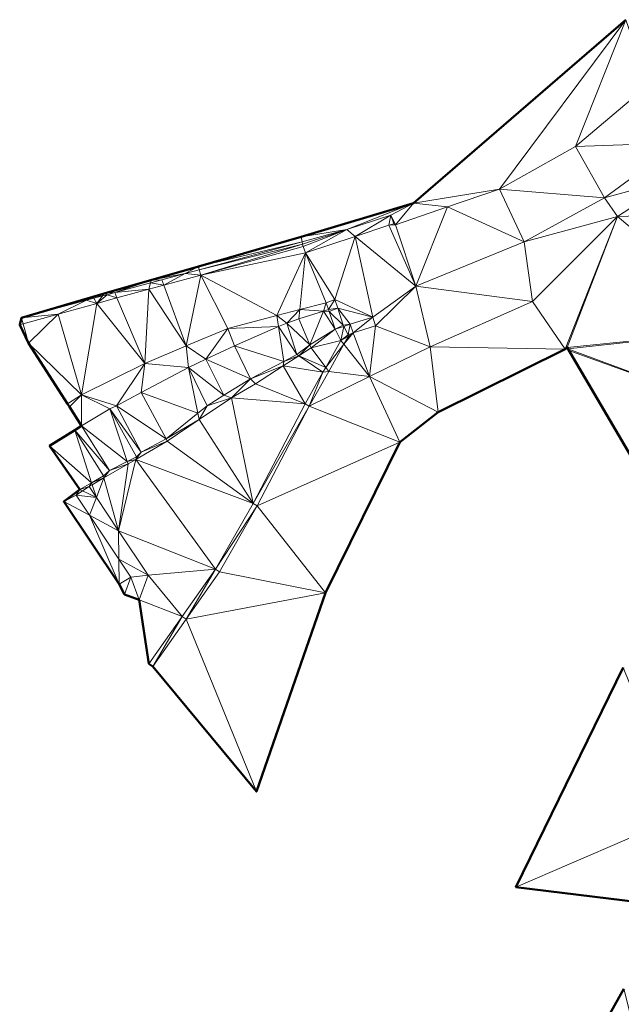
# Model space of a CAD drawing. Header units: metres. Extents: x 3490451 to 6981510, y 5754235 to 11509207.
# Tile 8 of 77: x 3490591 to 3490624, y 5754331 to 5754385. Entities that reach past the tile are written whole.
import ezdxf

# ---------------------------------------------------------------- set-up
doc = ezdxf.new("R2010")
doc.units = ezdxf.units.M
doc.layers.add('Kartierung-05$0$$VERB', color=7, linetype='Continuous', lineweight=18, true_color=0x82563a)

msp = doc.modelspace()

# ---------------------------------------------------------------- linework, layer by layer
at = {"layer": 'Kartierung-05$0$$VERB', "color": 1, "lineweight": 50, "ltscale": 0.02}
for points in [[(3490624.486, 5754384.813), (3490612.877, 5754374.781), (3490606.733, 5754372.948), (3490601.125, 5754371.335), (3490595.981, 5754369.843), (3490591.46, 5754368.522), (3490591.364, 5754368.135), (3490591.845, 5754367.135), (3490593.978, 5754363.818), (3490594.08, 5754363.659), (3490594.733, 5754362.614), (3490594.368, 5754362.385), (3490592.997, 5754361.524), (3490594.649, 5754359.135), (3490593.769, 5754358.488), (3490596.799, 5754353.966), (3490597.095, 5754353.397), (3490597.893, 5754353.106), (3490598.425, 5754349.623), (3490598.629, 5754349.479), (3490604.299, 5754342.633), (3490608.064, 5754353.497), (3490612.133, 5754361.737), (3490614.22, 5754363.359), (3490621.17, 5754366.804), (3490621.27, 5754366.904), (3490626.73, 5754357.596)], [(3490624.338, 5754349.421), (3490618.473, 5754337.417), (3490626.067, 5754336.485)], [(3490624.376, 5754331.866), (3490623.093, 5754329.582)]]:
    msp.add_lwpolyline(points, dxfattribs=at)
at = {"layer": 'Kartierung-05$0$$VERB'}
for points in [[(3490624.486, 5754384.813, 152.231), (3490612.877, 5754374.781, 153.649), (3490617.569, 5754375.551, 152.626)], [(3490624.486, 5754384.813, 152.231), (3490617.569, 5754375.551, 152.626), (3490621.733, 5754377.884, 151.844)], [(3490624.486, 5754384.813, 152.231), (3490621.733, 5754377.884, 151.844), (3490625.718, 5754381.251, 151.108)], [(3490627.413, 5754378.078, 151.189), (3490621.733, 5754377.884, 151.844), (3490625.718, 5754381.251, 151.108)], [(3490627.413, 5754378.078, 151.189), (3490621.733, 5754377.884, 151.844), (3490623.319, 5754375.072, 151.906)], [(3490627.413, 5754378.078, 151.189), (3490627.241, 5754376.145, 151.324), (3490623.319, 5754375.072, 151.906)], [(3490617.569, 5754375.551, 152.626), (3490621.733, 5754377.884, 151.844), (3490623.319, 5754375.072, 151.906)], [(3490627.241, 5754376.145, 151.324), (3490624.027, 5754374.059, 151.809), (3490623.319, 5754375.072, 151.906)], [(3490629.334, 5754374.225, 150.822), (3490627.241, 5754376.145, 151.324), (3490624.027, 5754374.059, 151.809)], [(3490614.729, 5754374.582, 153.188), (3490612.877, 5754374.781, 153.649), (3490617.569, 5754375.551, 152.626)], [(3490614.729, 5754374.582, 153.188), (3490617.569, 5754375.551, 152.626), (3490618.928, 5754372.671, 152.619)], [(3490617.569, 5754375.551, 152.626), (3490623.319, 5754375.072, 151.906), (3490618.928, 5754372.671, 152.619)], [(3490609.23, 5754373.343, 154.273), (3490606.733, 5754372.948, 154.896), (3490612.877, 5754374.781, 153.649)], [(3490609.23, 5754373.343, 154.273), (3490611.64, 5754374.139, 153.649), (3490612.877, 5754374.781, 153.649)], [(3490611.64, 5754374.139, 153.649), (3490612.877, 5754374.781, 153.649), (3490611.89, 5754373.613, 153.749)], [(3490614.729, 5754374.582, 153.188), (3490612.877, 5754374.781, 153.649), (3490611.89, 5754373.613, 153.749)], [(3490624.027, 5754374.059, 151.809), (3490623.319, 5754375.072, 151.906), (3490618.928, 5754372.671, 152.619)], [(3490609.689, 5754372.968, 154.155), (3490609.23, 5754373.343, 154.273), (3490611.64, 5754374.139, 153.649)], [(3490609.689, 5754372.968, 154.155), (3490611.533, 5754373.577, 153.804), (3490611.64, 5754374.139, 153.649)], [(3490611.533, 5754373.577, 153.804), (3490611.64, 5754374.139, 153.649), (3490611.797, 5754373.664, 153.754)], [(3490611.64, 5754374.139, 153.649), (3490611.797, 5754373.664, 153.754), (3490611.89, 5754373.613, 153.749)], [(3490614.729, 5754374.582, 153.188), (3490611.89, 5754373.613, 153.749), (3490613.015, 5754370.252, 153.693)], [(3490614.729, 5754374.582, 153.188), (3490618.928, 5754372.671, 152.619), (3490613.015, 5754370.252, 153.693)], [(3490631.345, 5754367.928, 148.57), (3490629.334, 5754374.225, 150.822), (3490624.027, 5754374.059, 151.809)], [(3490611.533, 5754373.577, 153.804), (3490611.797, 5754373.664, 153.754), (3490611.89, 5754373.613, 153.749)], [(3490611.533, 5754373.577, 153.804), (3490611.89, 5754373.613, 153.749), (3490613.015, 5754370.252, 153.693)], [(3490624.027, 5754374.059, 151.809), (3490619.384, 5754369.423, 152.574), (3490618.928, 5754372.671, 152.619)], [(3490624.027, 5754374.059, 151.809), (3490621.17, 5754366.804, 150.994), (3490619.384, 5754369.423, 152.574)], [(3490624.027, 5754374.059, 151.809), (3490621.17, 5754366.804, 150.994), (3490621.27, 5754366.904, 150.989)], [(3490631.345, 5754367.928, 148.57), (3490624.027, 5754374.059, 151.809), (3490621.27, 5754366.904, 150.989)], [(3490609.23, 5754373.343, 154.273), (3490606.793, 5754372.667, 154.896), (3490606.733, 5754372.948, 154.896)], [(3490609.23, 5754373.343, 154.273), (3490606.82, 5754372.548, 154.896), (3490606.793, 5754372.667, 154.896)], [(3490609.23, 5754373.343, 154.273), (3490606.82, 5754372.548, 154.896), (3490606.86, 5754372.427, 154.72)], [(3490609.23, 5754373.343, 154.273), (3490606.86, 5754372.427, 154.72), (3490606.977, 5754372.073, 154.671)], [(3490609.689, 5754372.968, 154.155), (3490609.23, 5754373.343, 154.273), (3490606.977, 5754372.073, 154.671)], [(3490609.689, 5754372.968, 154.155), (3490611.533, 5754373.577, 153.804), (3490613.015, 5754370.252, 153.693)], [(3490606.793, 5754372.667, 154.896), (3490606.733, 5754372.948, 154.896), (3490601.125, 5754371.335, 155.87)], [(3490601.177, 5754371.149, 155.792), (3490606.793, 5754372.667, 154.896), (3490601.125, 5754371.335, 155.87)], [(3490601.177, 5754371.149, 155.792), (3490606.82, 5754372.548, 154.896), (3490606.793, 5754372.667, 154.896)], [(3490601.177, 5754371.149, 155.792), (3490606.82, 5754372.548, 154.896), (3490601.26, 5754370.853, 155.581)], [(3490606.82, 5754372.548, 154.896), (3490601.26, 5754370.853, 155.581), (3490606.86, 5754372.427, 154.72)], [(3490609.689, 5754372.968, 154.155), (3490606.977, 5754372.073, 154.671), (3490608.581, 5754369.516, 154.429)], [(3490609.689, 5754372.968, 154.155), (3490608.581, 5754369.516, 154.429), (3490610.651, 5754368.562, 154.1)], [(3490609.689, 5754372.968, 154.155), (3490610.651, 5754368.562, 154.1), (3490613.015, 5754370.252, 153.693)], [(3490619.384, 5754369.423, 152.574), (3490618.928, 5754372.671, 152.619), (3490613.015, 5754370.252, 153.693)], [(3490601.26, 5754370.853, 155.581), (3490606.86, 5754372.427, 154.72), (3490606.977, 5754372.073, 154.671)], [(3490605.416, 5754368.641, 154.963), (3490601.26, 5754370.853, 155.581), (3490606.977, 5754372.073, 154.671)], [(3490606.667, 5754368.969, 154.755), (3490605.416, 5754368.641, 154.963), (3490606.977, 5754372.073, 154.671)], [(3490606.667, 5754368.969, 154.755), (3490606.977, 5754372.073, 154.671), (3490608.102, 5754369.345, 154.517)], [(3490606.977, 5754372.073, 154.671), (3490608.581, 5754369.516, 154.429), (3490608.102, 5754369.345, 154.517)], [(3490600.397, 5754370.938, 155.916), (3490598.553, 5754370.589, 156.21), (3490601.125, 5754371.335, 155.87)], [(3490600.397, 5754370.938, 155.916), (3490598.553, 5754370.589, 156.21), (3490599.126, 5754370.594, 156.119)], [(3490600.397, 5754370.938, 155.916), (3490599.234, 5754370.304, 155.847), (3490599.126, 5754370.594, 156.119)], [(3490600.397, 5754370.938, 155.916), (3490599.234, 5754370.304, 155.847), (3490601.26, 5754370.853, 155.581)], [(3490601.177, 5754371.149, 155.792), (3490600.397, 5754370.938, 155.916), (3490601.125, 5754371.335, 155.87)], [(3490601.177, 5754371.149, 155.792), (3490600.397, 5754370.938, 155.916), (3490601.26, 5754370.853, 155.581)], [(3490596.555, 5754369.899, 156.529), (3490598.553, 5754370.589, 156.21), (3490595.981, 5754369.843, 156.55)], [(3490598.51, 5754370.428, 156.217), (3490596.555, 5754369.899, 156.529), (3490598.553, 5754370.589, 156.21)], [(3490598.51, 5754370.428, 156.217), (3490596.555, 5754369.899, 156.529), (3490598.417, 5754370.082, 155.954)], [(3490598.51, 5754370.428, 156.217), (3490599.234, 5754370.304, 155.847), (3490598.417, 5754370.082, 155.954)], [(3490598.51, 5754370.428, 156.217), (3490599.234, 5754370.304, 155.847), (3490599.126, 5754370.594, 156.119)], [(3490598.51, 5754370.428, 156.217), (3490598.553, 5754370.589, 156.21), (3490599.126, 5754370.594, 156.119)], [(3490599.234, 5754370.304, 155.847), (3490600.463, 5754366.987, 155.774), (3490601.26, 5754370.853, 155.581)], [(3490600.463, 5754366.987, 155.774), (3490601.26, 5754370.853, 155.581), (3490602.731, 5754367.937, 155.409)], [(3490605.416, 5754368.641, 154.963), (3490601.26, 5754370.853, 155.581), (3490602.731, 5754367.937, 155.409)], [(3490595.886, 5754369.718, 156.636), (3490595.399, 5754369.673, 156.652), (3490595.981, 5754369.843, 156.55)], [(3490596.144, 5754369.788, 156.595), (3490595.886, 5754369.718, 156.636), (3490595.981, 5754369.843, 156.55)], [(3490596.144, 5754369.788, 156.595), (3490596.555, 5754369.899, 156.529), (3490595.981, 5754369.843, 156.55)], [(3490596.144, 5754369.788, 156.595), (3490596.678, 5754369.61, 156.183), (3490596.555, 5754369.899, 156.529)], [(3490596.678, 5754369.61, 156.183), (3490596.555, 5754369.899, 156.529), (3490598.417, 5754370.082, 155.954)], [(3490596.678, 5754369.61, 156.183), (3490598.417, 5754370.082, 155.954), (3490598.195, 5754366.036, 156.139)], [(3490598.417, 5754370.082, 155.954), (3490600.463, 5754366.987, 155.774), (3490598.195, 5754366.036, 156.139)], [(3490599.234, 5754370.304, 155.847), (3490598.417, 5754370.082, 155.954), (3490600.463, 5754366.987, 155.774)], [(3490610.651, 5754368.562, 154.1), (3490610.799, 5754368.085, 153.963), (3490613.015, 5754370.252, 153.693)], [(3490610.799, 5754368.085, 153.963), (3490613.782, 5754366.943, 153.305), (3490613.015, 5754370.252, 153.693)], [(3490613.782, 5754366.943, 153.305), (3490619.384, 5754369.423, 152.574), (3490613.015, 5754370.252, 153.693)], [(3490595.011, 5754369.482, 156.776), (3490595.399, 5754369.673, 156.652), (3490591.46, 5754368.522, 157.342)], [(3490595.011, 5754369.482, 156.776), (3490593.47, 5754368.723, 156.532), (3490591.46, 5754368.522, 157.342)], [(3490595.011, 5754369.482, 156.776), (3490593.47, 5754368.723, 156.532), (3490595.575, 5754369.311, 156.328)], [(3490593.47, 5754368.723, 156.532), (3490595.575, 5754369.311, 156.328), (3490594.747, 5754364.313, 156.499)], [(3490595.575, 5754369.311, 156.328), (3490598.195, 5754366.036, 156.139), (3490594.747, 5754364.313, 156.499)], [(3490595.011, 5754369.482, 156.776), (3490595.399, 5754369.673, 156.652), (3490595.418, 5754369.592, 156.711)], [(3490595.011, 5754369.482, 156.776), (3490595.418, 5754369.592, 156.711), (3490595.575, 5754369.311, 156.328)], [(3490595.886, 5754369.718, 156.636), (3490595.399, 5754369.673, 156.652), (3490595.418, 5754369.592, 156.711)], [(3490595.886, 5754369.718, 156.636), (3490595.418, 5754369.592, 156.711), (3490595.575, 5754369.311, 156.328)], [(3490596.144, 5754369.788, 156.595), (3490596.678, 5754369.61, 156.183), (3490595.575, 5754369.311, 156.328)], [(3490596.144, 5754369.788, 156.595), (3490595.886, 5754369.718, 156.636), (3490595.575, 5754369.311, 156.328)], [(3490596.678, 5754369.61, 156.183), (3490595.575, 5754369.311, 156.328), (3490598.195, 5754366.036, 156.139)], [(3490607.969, 5754368.892, 154.594), (3490606.667, 5754368.969, 154.755), (3490608.102, 5754369.345, 154.517)], [(3490607.969, 5754368.892, 154.594), (3490608.234, 5754368.976, 154.579), (3490608.102, 5754369.345, 154.517)], [(3490608.234, 5754368.976, 154.579), (3490608.581, 5754369.516, 154.429), (3490608.102, 5754369.345, 154.517)], [(3490608.749, 5754369.045, 154.579), (3490608.234, 5754368.976, 154.579), (3490608.581, 5754369.516, 154.429)], [(3490608.749, 5754369.045, 154.579), (3490608.581, 5754369.516, 154.429), (3490610.651, 5754368.562, 154.1)], [(3490621.17, 5754366.804, 150.994), (3490613.782, 5754366.943, 153.305), (3490619.384, 5754369.423, 152.574)], [(3490606.667, 5754368.969, 154.755), (3490605.416, 5754368.641, 154.963), (3490605.959, 5754368.236, 154.937)], [(3490606.667, 5754368.969, 154.755), (3490605.959, 5754368.236, 154.937), (3490606.616, 5754368.461, 154.672)], [(3490607.969, 5754368.892, 154.594), (3490606.667, 5754368.969, 154.755), (3490606.616, 5754368.461, 154.672)], [(3490607.969, 5754368.892, 154.594), (3490607.209, 5754367.05, 154.633), (3490606.616, 5754368.461, 154.672)], [(3490607.969, 5754368.892, 154.594), (3490607.209, 5754367.05, 154.633), (3490608.593, 5754367.894, 154.478)], [(3490607.969, 5754368.892, 154.594), (3490608.27, 5754368.874, 154.579), (3490608.234, 5754368.976, 154.579)], [(3490607.969, 5754368.892, 154.594), (3490608.27, 5754368.874, 154.579), (3490608.593, 5754367.894, 154.478)], [(3490608.749, 5754369.045, 154.579), (3490608.27, 5754368.874, 154.579), (3490608.234, 5754368.976, 154.579)], [(3490608.749, 5754369.045, 154.579), (3490608.27, 5754368.874, 154.579), (3490609.038, 5754368.123, 154.449)], [(3490608.27, 5754368.874, 154.579), (3490608.593, 5754367.894, 154.478), (3490609.038, 5754368.123, 154.449)], [(3490608.749, 5754369.045, 154.579), (3490609.038, 5754368.123, 154.449), (3490609.415, 5754368.178, 154.198)], [(3490608.749, 5754369.045, 154.579), (3490609.415, 5754368.178, 154.198), (3490610.651, 5754368.562, 154.1)], [(3490591.553, 5754368.188, 156.719), (3490591.46, 5754368.522, 157.342), (3490591.364, 5754368.135, 156.737)], [(3490591.553, 5754368.188, 156.719), (3490593.47, 5754368.723, 156.532), (3490591.46, 5754368.522, 157.342)], [(3490591.553, 5754368.188, 156.719), (3490593.47, 5754368.723, 156.532), (3490591.845, 5754367.135, 156.636)], [(3490593.47, 5754368.723, 156.532), (3490594.747, 5754364.313, 156.499), (3490591.845, 5754367.135, 156.636)], [(3490605.505, 5754368.041, 154.991), (3490605.416, 5754368.641, 154.963), (3490602.731, 5754367.937, 155.409)], [(3490605.505, 5754368.041, 154.991), (3490605.416, 5754368.641, 154.963), (3490605.959, 5754368.236, 154.937)], [(3490605.505, 5754368.041, 154.991), (3490606.503, 5754366.514, 154.86), (3490605.959, 5754368.236, 154.937)], [(3490607.209, 5754367.05, 154.633), (3490605.959, 5754368.236, 154.937), (3490606.616, 5754368.461, 154.672)], [(3490607.209, 5754367.05, 154.633), (3490606.503, 5754366.514, 154.86), (3490605.959, 5754368.236, 154.937)], [(3490609.583, 5754367.707, 154.326), (3490609.415, 5754368.178, 154.198), (3490610.651, 5754368.562, 154.1)], [(3490609.583, 5754367.707, 154.326), (3490610.651, 5754368.562, 154.1), (3490610.799, 5754368.085, 153.963)], [(3490591.553, 5754368.188, 156.719), (3490591.364, 5754368.135, 156.737), (3490591.845, 5754367.135, 156.636)], [(3490600.463, 5754366.987, 155.774), (3490601.527, 5754366.261, 155.85), (3490602.731, 5754367.937, 155.409)], [(3490601.527, 5754366.261, 155.85), (3490603.091, 5754367.001, 155.279), (3490602.731, 5754367.937, 155.409)], [(3490605.505, 5754368.041, 154.991), (3490603.091, 5754367.001, 155.279), (3490602.731, 5754367.937, 155.409)], [(3490605.505, 5754368.041, 154.991), (3490605.787, 5754366.14, 154.988), (3490603.091, 5754367.001, 155.279)], [(3490605.505, 5754368.041, 154.991), (3490605.787, 5754366.14, 154.988), (3490606.503, 5754366.514, 154.86)], [(3490607.295, 5754366.885, 154.789), (3490607.209, 5754367.05, 154.633), (3490608.593, 5754367.894, 154.478)], [(3490607.295, 5754366.885, 154.789), (3490608.905, 5754367.288, 154.582), (3490608.593, 5754367.894, 154.478)], [(3490608.593, 5754367.894, 154.478), (3490609.038, 5754368.123, 154.449), (3490609.079, 5754368.042, 154.44)], [(3490608.905, 5754367.288, 154.582), (3490608.593, 5754367.894, 154.478), (3490609.079, 5754368.042, 154.44)], [(3490609.309, 5754367.595, 154.326), (3490608.905, 5754367.288, 154.582), (3490609.079, 5754368.042, 154.44)], [(3490609.038, 5754368.123, 154.449), (3490609.079, 5754368.042, 154.44), (3490609.415, 5754368.178, 154.198)], [(3490609.074, 5754367.078, 154.337), (3490610.483, 5754365.319, 153.868), (3490609.583, 5754367.707, 154.326)], [(3490609.074, 5754367.078, 154.337), (3490609.583, 5754367.707, 154.326), (3490609.35, 5754367.517, 154.326)], [(3490609.309, 5754367.595, 154.326), (3490609.079, 5754368.042, 154.44), (3490609.415, 5754368.178, 154.198)], [(3490609.583, 5754367.707, 154.326), (3490609.309, 5754367.595, 154.326), (3490609.415, 5754368.178, 154.198)], [(3490609.583, 5754367.707, 154.326), (3490609.309, 5754367.595, 154.326), (3490609.35, 5754367.517, 154.326)], [(3490610.483, 5754365.319, 153.868), (3490609.583, 5754367.707, 154.326), (3490610.799, 5754368.085, 153.963)], [(3490610.483, 5754365.319, 153.868), (3490610.799, 5754368.085, 153.963), (3490613.782, 5754366.943, 153.305)], [(3490631.345, 5754367.928, 148.57), (3490621.27, 5754366.904, 150.989), (3490621.319, 5754366.82, 150.958)], [(3490631.345, 5754367.928, 148.57), (3490629.235, 5754363.899, 148.186), (3490621.319, 5754366.82, 150.958)], [(3490608.083, 5754365.816, 154.844), (3490607.295, 5754366.885, 154.789), (3490608.905, 5754367.288, 154.582)], [(3490609.074, 5754367.078, 154.337), (3490608.083, 5754365.816, 154.844), (3490608.905, 5754367.288, 154.582)], [(3490609.309, 5754367.595, 154.326), (3490608.905, 5754367.288, 154.582), (3490609.307, 5754367.495, 154.326)], [(3490609.074, 5754367.078, 154.337), (3490608.905, 5754367.288, 154.582), (3490609.307, 5754367.495, 154.326)], [(3490609.074, 5754367.078, 154.337), (3490609.35, 5754367.517, 154.326), (3490609.307, 5754367.495, 154.326)], [(3490609.309, 5754367.595, 154.326), (3490609.35, 5754367.517, 154.326), (3490609.307, 5754367.495, 154.326)], [(3490594.747, 5754364.313, 156.499), (3490593.978, 5754363.818, 156.632), (3490591.845, 5754367.135, 156.636)], [(3490593.978, 5754363.818, 156.632), (3490591.845, 5754367.135, 156.636), (3490593.978, 5754363.818, 156.632)], [(3490600.463, 5754366.987, 155.774), (3490600.588, 5754365.807, 155.944), (3490598.195, 5754366.036, 156.139)], [(3490600.463, 5754366.987, 155.774), (3490600.588, 5754365.807, 155.944), (3490601.527, 5754366.261, 155.85)], [(3490603.979, 5754365.197, 155.311), (3490601.527, 5754366.261, 155.85), (3490603.091, 5754367.001, 155.279)], [(3490605.787, 5754366.14, 154.988), (3490603.979, 5754365.197, 155.311), (3490603.091, 5754367.001, 155.279)], [(3490606.609, 5754366.443, 154.963), (3490607.209, 5754367.05, 154.633), (3490606.503, 5754366.514, 154.86)], [(3490606.609, 5754366.443, 154.963), (3490607.295, 5754366.885, 154.789), (3490607.209, 5754367.05, 154.633)], [(3490608.083, 5754365.816, 154.844), (3490606.609, 5754366.443, 154.963), (3490607.295, 5754366.885, 154.789)], [(3490609.074, 5754367.078, 154.337), (3490608.083, 5754365.816, 154.844), (3490608.246, 5754365.595, 154.378)], [(3490609.074, 5754367.078, 154.337), (3490610.483, 5754365.319, 153.868), (3490608.246, 5754365.595, 154.378)], [(3490610.483, 5754365.319, 153.868), (3490614.22, 5754363.359, 152.045), (3490613.782, 5754366.943, 153.305)], [(3490621.17, 5754366.804, 150.994), (3490614.22, 5754363.359, 152.045), (3490613.782, 5754366.943, 153.305)], [(3490629.235, 5754363.899, 148.186), (3490621.371, 5754366.732, 150.924), (3490621.319, 5754366.82, 150.958)], [(3490629.235, 5754363.899, 148.186), (3490621.371, 5754366.732, 150.924), (3490626.73, 5754357.596, 147.688)], [(3490602.514, 5754364.294, 155.772), (3490600.588, 5754365.807, 155.944), (3490601.527, 5754366.261, 155.85)], [(3490603.979, 5754365.197, 155.311), (3490602.514, 5754364.294, 155.772), (3490601.527, 5754366.261, 155.85)], [(3490605.787, 5754366.14, 154.988), (3490605.767, 5754365.899, 155.177), (3490603.979, 5754365.197, 155.311)], [(3490606.609, 5754366.443, 154.963), (3490607.934, 5754365.552, 154.892), (3490605.767, 5754365.899, 155.177)], [(3490606.609, 5754366.443, 154.963), (3490605.787, 5754366.14, 154.988), (3490605.767, 5754365.899, 155.177)], [(3490606.609, 5754366.443, 154.963), (3490605.787, 5754366.14, 154.988), (3490606.503, 5754366.514, 154.86)], [(3490608.083, 5754365.816, 154.844), (3490606.609, 5754366.443, 154.963), (3490607.934, 5754365.552, 154.892)], [(3490596.654, 5754363.719, 156.831), (3490598.195, 5754366.036, 156.139), (3490594.747, 5754364.313, 156.499)], [(3490596.654, 5754363.719, 156.831), (3490597.994, 5754364.439, 156.77), (3490598.195, 5754366.036, 156.139)], [(3490597.994, 5754364.439, 156.77), (3490600.588, 5754365.807, 155.944), (3490598.195, 5754366.036, 156.139)], [(3490601.103, 5754363.305, 156.075), (3490597.994, 5754364.439, 156.77), (3490600.588, 5754365.807, 155.944)], [(3490602.514, 5754364.294, 155.772), (3490601.61, 5754363.71, 155.869), (3490600.588, 5754365.807, 155.944)], [(3490601.103, 5754363.305, 156.075), (3490601.61, 5754363.71, 155.869), (3490600.588, 5754365.807, 155.944)], [(3490605.767, 5754365.899, 155.177), (3490604.239, 5754364.913, 155.564), (3490603.979, 5754365.197, 155.311)], [(3490605.767, 5754365.899, 155.177), (3490604.239, 5754364.913, 155.564), (3490606.964, 5754363.815, 155.201)], [(3490607.934, 5754365.552, 154.892), (3490605.767, 5754365.899, 155.177), (3490606.964, 5754363.815, 155.201)], [(3490607.934, 5754365.552, 154.892), (3490606.964, 5754363.815, 155.201), (3490607.184, 5754363.696, 154.43)], [(3490610.483, 5754365.319, 153.868), (3490608.246, 5754365.595, 154.378), (3490607.184, 5754363.696, 154.43)], [(3490608.246, 5754365.595, 154.378), (3490607.934, 5754365.552, 154.892), (3490607.184, 5754363.696, 154.43)], [(3490608.083, 5754365.816, 154.844), (3490608.246, 5754365.595, 154.378), (3490607.934, 5754365.552, 154.892)], [(3490602.929, 5754364.143, 156.039), (3490603.979, 5754365.197, 155.311), (3490602.514, 5754364.294, 155.772)], [(3490602.929, 5754364.143, 156.039), (3490604.239, 5754364.913, 155.564), (3490603.979, 5754365.197, 155.311)], [(3490610.483, 5754365.319, 153.868), (3490612.133, 5754361.737, 152.244), (3490607.184, 5754363.696, 154.43)], [(3490610.483, 5754365.319, 153.868), (3490614.22, 5754363.359, 152.045), (3490612.133, 5754361.737, 152.244)], [(3490602.929, 5754364.143, 156.039), (3490604.239, 5754364.913, 155.564), (3490606.964, 5754363.815, 155.201)], [(3490594.747, 5754364.313, 156.499), (3490593.978, 5754363.818, 156.632), (3490594.08, 5754363.659, 157.255)], [(3490594.733, 5754362.614, 157.089), (3490594.747, 5754364.313, 156.499), (3490594.08, 5754363.659, 157.255)], [(3490594.733, 5754362.614, 157.089), (3490596.283, 5754363.555, 157), (3490594.747, 5754364.313, 156.499)], [(3490596.283, 5754363.555, 157), (3490596.654, 5754363.719, 156.831), (3490594.747, 5754364.313, 156.499)], [(3490599.369, 5754361.919, 156.781), (3490596.654, 5754363.719, 156.831), (3490597.994, 5754364.439, 156.77)], [(3490601.103, 5754363.305, 156.075), (3490599.369, 5754361.919, 156.781), (3490597.994, 5754364.439, 156.77)], [(3490601.175, 5754362.96, 156.407), (3490602.929, 5754364.143, 156.039), (3490601.61, 5754363.71, 155.869)], [(3490601.175, 5754362.96, 156.407), (3490602.929, 5754364.143, 156.039), (3490604.121, 5754358.372, 156.081)], [(3490602.929, 5754364.143, 156.039), (3490602.514, 5754364.294, 155.772), (3490601.61, 5754363.71, 155.869)], [(3490602.929, 5754364.143, 156.039), (3490604.121, 5754358.372, 156.081), (3490606.964, 5754363.815, 155.201)], [(3490593.978, 5754363.818, 156.632), (3490594.08, 5754363.659, 157.255), (3490593.978, 5754363.818, 156.632)], [(3490593.978, 5754363.818, 156.632), (3490593.978, 5754363.818, 156.632), (3490593.978, 5754363.818, 156.632)], [(3490597.239, 5754360.681, 157.027), (3490594.733, 5754362.614, 157.089), (3490596.283, 5754363.555, 157)], [(3490598.007, 5754361.174, 156.855), (3490596.283, 5754363.555, 157), (3490596.654, 5754363.719, 156.831)], [(3490597.239, 5754360.681, 157.027), (3490597.737, 5754360.935, 156.999), (3490596.283, 5754363.555, 157)], [(3490598.007, 5754361.174, 156.855), (3490597.737, 5754360.935, 156.999), (3490596.283, 5754363.555, 157)], [(3490599.369, 5754361.919, 156.781), (3490598.007, 5754361.174, 156.855), (3490596.654, 5754363.719, 156.831)], [(3490601.103, 5754363.305, 156.075), (3490601.175, 5754362.96, 156.407), (3490601.61, 5754363.71, 155.869)], [(3490604.121, 5754358.372, 156.081), (3490606.964, 5754363.815, 155.201), (3490607.184, 5754363.696, 154.43)], [(3490604.34, 5754358.252, 154.662), (3490604.121, 5754358.372, 156.081), (3490607.184, 5754363.696, 154.43)], [(3490604.34, 5754358.252, 154.662), (3490612.133, 5754361.737, 152.244), (3490607.184, 5754363.696, 154.43)], [(3490601.103, 5754363.305, 156.075), (3490601.175, 5754362.96, 156.407), (3490599.369, 5754361.919, 156.781)], [(3490601.175, 5754362.96, 156.407), (3490599.42, 5754361.777, 156.776), (3490599.369, 5754361.919, 156.781)], [(3490601.175, 5754362.96, 156.407), (3490599.42, 5754361.777, 156.776), (3490604.121, 5754358.372, 156.081)], [(3490592.997, 5754361.524, 157.253), (3490595.291, 5754359.512, 157.223), (3490594.368, 5754362.385, 157.089)], [(3490596.262, 5754360.181, 157.082), (3490594.733, 5754362.614, 157.089), (3490594.368, 5754362.385, 157.089)], [(3490595.291, 5754359.512, 157.223), (3490594.368, 5754362.385, 157.089), (3490594.368, 5754362.385, 157.089)], [(3490594.368, 5754362.385, 157.089), (3490596.262, 5754360.181, 157.082), (3490595.934, 5754359.89, 157.234)], [(3490595.291, 5754359.512, 157.223), (3490594.368, 5754362.385, 157.089), (3490595.934, 5754359.89, 157.234)], [(3490597.239, 5754360.681, 157.027), (3490596.262, 5754360.181, 157.082), (3490594.733, 5754362.614, 157.089)], [(3490597.7, 5754360.78, 156.977), (3490599.42, 5754361.777, 156.776), (3490604.121, 5754358.372, 156.081)], [(3490597.7, 5754360.78, 156.977), (3490599.42, 5754361.777, 156.776), (3490598.007, 5754361.174, 156.855)], [(3490599.42, 5754361.777, 156.776), (3490599.369, 5754361.919, 156.781), (3490598.007, 5754361.174, 156.855)], [(3490595.291, 5754359.512, 157.223), (3490594.649, 5754359.135, 157.212), (3490592.997, 5754361.524, 157.253)], [(3490604.34, 5754358.252, 154.662), (3490612.133, 5754361.737, 152.244), (3490608.064, 5754353.497, 151.67)], [(3490597.7, 5754360.78, 156.977), (3490596.769, 5754356.881, 157.151), (3490597.286, 5754360.54, 157.025)], [(3490597.7, 5754360.78, 156.977), (3490596.769, 5754356.881, 157.151), (3490602.066, 5754354.783, 156.186)], [(3490597.7, 5754360.78, 156.977), (3490597.239, 5754360.681, 157.027), (3490597.737, 5754360.935, 156.999)], [(3490597.7, 5754360.78, 156.977), (3490597.239, 5754360.681, 157.027), (3490597.286, 5754360.54, 157.025)], [(3490597.7, 5754360.78, 156.977), (3490598.007, 5754361.174, 156.855), (3490597.737, 5754360.935, 156.999)], [(3490597.7, 5754360.78, 156.977), (3490602.066, 5754354.783, 156.186), (3490604.121, 5754358.372, 156.081)], [(3490595.966, 5754359.775, 157.18), (3490596.262, 5754360.181, 157.082), (3490595.934, 5754359.89, 157.234)], [(3490595.966, 5754359.775, 157.18), (3490596.769, 5754356.881, 157.151), (3490597.286, 5754360.54, 157.025)], [(3490595.966, 5754359.775, 157.18), (3490597.286, 5754360.54, 157.025), (3490596.262, 5754360.181, 157.082)], [(3490597.239, 5754360.681, 157.027), (3490597.286, 5754360.54, 157.025), (3490596.262, 5754360.181, 157.082)], [(3490595.966, 5754359.775, 157.18), (3490595.291, 5754359.512, 157.223), (3490595.934, 5754359.89, 157.234)], [(3490595.326, 5754359.404, 157.255), (3490595.966, 5754359.775, 157.18), (3490595.291, 5754359.512, 157.223)], [(3490595.326, 5754359.404, 157.255), (3490595.552, 5754358.703, 157.244), (3490595.966, 5754359.775, 157.18)], [(3490595.552, 5754358.703, 157.244), (3490595.966, 5754359.775, 157.18), (3490596.769, 5754356.881, 157.151)], [(3490594.649, 5754359.135, 157.212), (3490593.769, 5754358.488, 157.475), (3490594.445, 5754358.831, 157.237)], [(3490594.796, 5754359.065, 157.256), (3490594.649, 5754359.135, 157.212), (3490594.445, 5754358.831, 157.237)], [(3490595.291, 5754359.512, 157.223), (3490595.152, 5754359.303, 157.275), (3490594.649, 5754359.135, 157.212)], [(3490594.796, 5754359.065, 157.256), (3490595.152, 5754359.303, 157.275), (3490594.649, 5754359.135, 157.212)], [(3490594.796, 5754359.065, 157.256), (3490595.552, 5754358.703, 157.244), (3490595.152, 5754359.303, 157.275)], [(3490595.326, 5754359.404, 157.255), (3490595.291, 5754359.512, 157.223), (3490595.152, 5754359.303, 157.275)], [(3490595.326, 5754359.404, 157.255), (3490595.552, 5754358.703, 157.244), (3490595.152, 5754359.303, 157.275)], [(3490595.178, 5754357.733, 157.186), (3490593.769, 5754358.488, 157.475), (3490594.445, 5754358.831, 157.237)], [(3490594.796, 5754359.065, 157.256), (3490595.552, 5754358.703, 157.244), (3490594.445, 5754358.831, 157.237)], [(3490595.552, 5754358.703, 157.244), (3490595.178, 5754357.733, 157.186), (3490594.445, 5754358.831, 157.237)], [(3490595.552, 5754358.703, 157.244), (3490595.178, 5754357.733, 157.186), (3490596.769, 5754356.881, 157.151)], [(3490595.178, 5754357.733, 157.186), (3490593.769, 5754358.488, 157.475), (3490596.799, 5754353.966, 157.024)], [(3490604.34, 5754358.252, 154.662), (3490602.066, 5754354.783, 156.186), (3490604.121, 5754358.372, 156.081)], [(3490604.34, 5754358.252, 154.662), (3490602.066, 5754354.783, 156.186), (3490602.277, 5754354.649, 154.893)], [(3490604.34, 5754358.252, 154.662), (3490608.064, 5754353.497, 151.67), (3490602.277, 5754354.649, 154.893)], [(3490596.785, 5754355.327, 157.074), (3490595.178, 5754357.733, 157.186), (3490596.769, 5754356.881, 157.151)], [(3490596.785, 5754355.327, 157.074), (3490595.178, 5754357.733, 157.186), (3490596.799, 5754353.966, 157.024)], [(3490596.769, 5754356.881, 157.151), (3490598.387, 5754354.459, 157.028), (3490602.066, 5754354.783, 156.186)], [(3490596.785, 5754355.327, 157.074), (3490596.769, 5754356.881, 157.151), (3490598.387, 5754354.459, 157.028)], [(3490596.785, 5754355.327, 157.074), (3490596.799, 5754353.966, 157.024), (3490597.441, 5754354.345, 157.028)], [(3490596.785, 5754355.327, 157.074), (3490598.387, 5754354.459, 157.028), (3490597.441, 5754354.345, 157.028)], [(3490600.246, 5754352.203, 156.466), (3490598.387, 5754354.459, 157.028), (3490602.066, 5754354.783, 156.186)], [(3490600.453, 5754352.064, 154.885), (3490600.246, 5754352.203, 156.466), (3490602.066, 5754354.783, 156.186)], [(3490600.453, 5754352.064, 154.885), (3490602.066, 5754354.783, 156.186), (3490602.277, 5754354.649, 154.893)], [(3490596.799, 5754353.966, 157.024), (3490597.441, 5754354.345, 157.028), (3490597.095, 5754353.397, 157.008)], [(3490597.893, 5754353.106, 157.008), (3490597.441, 5754354.345, 157.028), (3490597.095, 5754353.397, 157.008)], [(3490598.387, 5754354.459, 157.028), (3490597.893, 5754353.106, 157.008), (3490597.441, 5754354.345, 157.028)], [(3490600.246, 5754352.203, 156.466), (3490598.387, 5754354.459, 157.028), (3490597.893, 5754353.106, 157.008)], [(3490600.453, 5754352.064, 154.885), (3490608.064, 5754353.497, 151.67), (3490602.277, 5754354.649, 154.893)], [(3490597.893, 5754353.106, 157.008), (3490597.095, 5754353.397, 157.008), (3490597.893, 5754353.106, 157.008)], [(3490600.453, 5754352.064, 154.885), (3490608.064, 5754353.497, 151.67), (3490604.299, 5754342.633, 151.035)], [(3490600.246, 5754352.203, 156.466), (3490597.893, 5754353.106, 157.008), (3490597.893, 5754353.106, 157.008)], [(3490597.893, 5754353.106, 157.008), (3490597.893, 5754353.106, 157.008), (3490597.893, 5754353.106, 157.008)], [(3490598.425, 5754349.623, 156.747), (3490600.246, 5754352.203, 156.466), (3490597.893, 5754353.106, 157.008)], [(3490600.246, 5754352.203, 156.466), (3490598.425, 5754349.623, 156.747), (3490598.629, 5754349.479, 154.877)], [(3490600.453, 5754352.064, 154.885), (3490600.246, 5754352.203, 156.466), (3490598.629, 5754349.479, 154.877)], [(3490600.453, 5754352.064, 154.885), (3490604.299, 5754342.633, 151.035), (3490598.629, 5754349.479, 154.877)], [(3490598.629, 5754349.479, 154.877), (3490600.453, 5754352.064, 154.885), (3490598.629, 5754349.479, 154.877)], [(3490618.473, 5754337.417, 146.214), (3490624.338, 5754349.421, 146.66), (3490627.593, 5754341.352, 146.169)], [(3490618.473, 5754337.417, 146.214), (3490627.593, 5754341.352, 146.169), (3490626.067, 5754336.485, 145.953)], [(3490626.613, 5754323.028, 145.686), (3490624.376, 5754331.866, 145.831), (3490623.093, 5754329.582, 145.817)]]:
    msp.add_3dface(points, dxfattribs=at)

doc.saveas('drawing.dxf')
